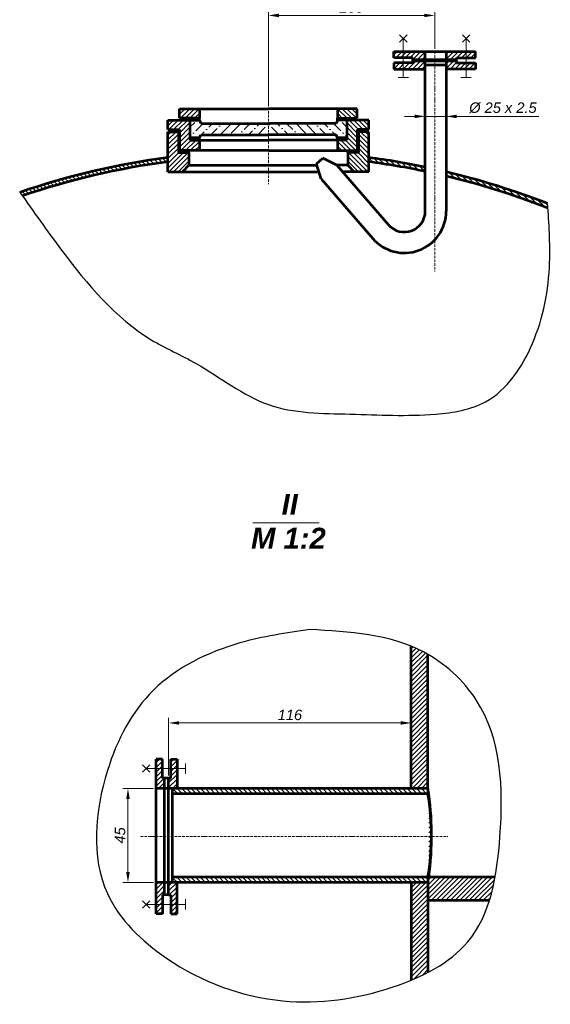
# Model space of a CAD drawing. Header units: millimetres. Extents: x -3101 to 6476, y -8300 to 7211.
# Tile 4 of 5: x 3939 to 6476, y -2991 to 1721. Entities that reach past the tile are written whole.
import ezdxf

# ---------------------------------------------------------------- set-up
doc = ezdxf.new("R2010")
doc.units = ezdxf.units.MM
doc.linetypes.add('ACAD_ISO10W100', pattern=[18, 12, -3, 0, -3])
doc.layers.get('0').update_dxf_attribs({"lineweight": 53})
for name, color, linetype, lineweight in [('0.15', 7, 'Continuous', 15), ('0.5', 7, 'Continuous', 30), ('Dash-Dot', 7, 'ACAD_ISO10W100', 15)]:
    doc.layers.add(name, color=color, linetype=linetype, lineweight=lineweight)
doc.styles.get("Standard").update_dxf_attribs({"font": 'ARIALI.TTF'})
doc.dimstyles.new('ISO-25', dxfattribs={"dimscale": 20, "dimtxt": 2.5, "dimasz": 2.5, "dimexe": 1.25, "dimexo": 0.625, "dimtad": 1, "dimdec": 1, "dimdsep": 46, "dimtxsty": 'Standard', "dimcen": 2.5, "dimadec": 0, "dimazin": 0, "dimtfac": 1, "dimtdec": 1, "dimtmove": 0, "dimatfit": 3, "dimfxl": 1.25, "dimlwd": 15, "dimlwe": 15, "dimarcsym": 0})
pattern_1 = [(45, (0, 2329.891), (-11.22532, 11.22532), [])]

# ---------------------------------------------------------------- blocks, each defined once
blk = doc.blocks.new('*D54')
at = {"layer": '0.15', "color": 0, "lineweight": 15}
for p, q in [((4578.8, -1958), (4431.8, -1958)), ((4456.8, -2008), (4456.8, -2358)), ((4578.8, -2408), (4431.8, -2408))]:
    blk.add_line(p, q, dxfattribs=at)
at = {"layer": '0.15', "color": 0}
for points in [[(4448.5, -2008), (4465.2, -2008), (4456.8, -1958)], [(4448.5, -2358), (4465.2, -2358), (4456.8, -2408)]]:
    blk.add_solid(points, dxfattribs=at)
at = {"layer": 'Defpoints', "color": 0}
for p in [(4591.3, -1958), (4456.8, -2408), (4591.3, -2408)]:
    blk.add_point(p, dxfattribs=at)
at = {"layer": '0.15', "color": 0, "insert": (4418.9, -2183), "char_height": 50, "attachment_point": 5, "rotation": 90}
blk.add_mtext('45', dxfattribs=at)
blk = doc.blocks.new('*D55')
at = {"layer": '0.15', "color": 0, "lineweight": 15}
for p, q in [((4651.3, -1895.5), (4651.3, -1619.5)), ((4701.3, -1644.5), (5761, -1644.5)), ((5811, -1895.5), (5811, -1619.5))]:
    blk.add_line(p, q, dxfattribs=at)
at = {"layer": '0.15', "color": 0}
for points in [[(4701.3, -1636.1), (4701.3, -1652.8), (4651.3, -1644.5)], [(5761, -1636.1), (5761, -1652.8), (5811, -1644.5)]]:
    blk.add_solid(points, dxfattribs=at)
at = {"layer": 'Defpoints', "color": 0}
for p in [(5811, -1644.5), (4651.3, -1908), (5811, -1908)]:
    blk.add_point(p, dxfattribs=at)
at = {"layer": '0.15', "color": 0, "insert": (5231.1, -1606.4), "char_height": 50, "attachment_point": 5}
blk.add_mtext('116', dxfattribs=at)
blk = doc.blocks.new('*D61')
at = {"color": 0, "lineweight": 15}
for p, q in [((5128.2, 1307.7), (5128.2, 1766.5)), ((5923.2, 1581.6), (5923.2, 1766.5)), ((5178.2, 1741.5), (5873.2, 1741.5))]:
    blk.add_line(p, q, dxfattribs=at)
at = {"color": 0}
for points in [[(5178.2, 1749.8), (5178.2, 1733.2), (5128.2, 1741.5)], [(5873.2, 1749.8), (5873.2, 1733.2), (5923.2, 1741.5)]]:
    blk.add_solid(points, dxfattribs=at)
at = {"layer": 'Defpoints', "color": 0}
for p in [(5923.2, 1741.5), (5923.2, 1569.1), (5128.2, 1295.2)]:
    blk.add_point(p, dxfattribs=at)
at = {"color": 0, "insert": (5525.7, 1779.5), "char_height": 50, "attachment_point": 5}
blk.add_mtext('200', dxfattribs=at)
blk = doc.blocks.new('*D62')
at = {"color": 0, "lineweight": 15}
for p, q in [((5878.2, 1326.1), (5878.2, 1233.4)), ((5978.2, 1326.1), (5978.2, 1233.4)), ((5828.2, 1258.4), (5778.2, 1258.4)), ((5878.2, 1258.4), (5978.2, 1258.4)), ((6028.2, 1258.4), (6420.7, 1258.4))]:
    blk.add_line(p, q, dxfattribs=at)
at = {"color": 0}
for points in [[(5828.2, 1266.7), (5828.2, 1250), (5878.2, 1258.4)], [(6028.2, 1266.7), (6028.2, 1250), (5978.2, 1258.4)]]:
    blk.add_solid(points, dxfattribs=at)
at = {"layer": 'Defpoints', "color": 0}
for p in [(5878.2, 1338.6), (5978.2, 1338.6), (5978.2, 1258.4)]:
    blk.add_point(p, dxfattribs=at)
at = {"color": 0, "insert": (6249.5, 1299.3), "char_height": 50, "attachment_point": 5}
blk.add_mtext('%%c 25 x 2.5', dxfattribs=at)

msp = doc.modelspace()

# ---------------------------------------------------------------- hatches: boundary and pattern name
at = {"layer": '0.15'}
h = msp.add_hatch(dxfattribs=at)
h.set_pattern_fill('ANSI31', color=256, scale=5, style=0)
h.paths.add_polyline_path([(5878.24, 1569.08), (5773.24, 1569.08), (5773.24, 1539.12), (5818.57, 1539.12), (5818.57, 1530.65), (5878.24, 1530.65)])
h.paths.add_polyline_path([(5773.24, 1569.08), (5728.24, 1569.08), (5728.23, 1539.13), (5773.24, 1539.12)])
h.paths.add_polyline_path([(5773.24, 1514.04), (5728.23, 1514.03), (5728.24, 1484.03), (5773.24, 1484.03)])
h.paths.add_polyline_path([(5878.24, 1524.05), (5818.57, 1524.05), (5818.57, 1514.04), (5773.24, 1514.04), (5773.24, 1484.03), (5878.24, 1484.03)])
h.paths.add_polyline_path([(6073.23, 1514.08), (6028.23, 1514.08), (6028.23, 1524.08), (5978.24, 1524.07), (5978.24, 1484.03), (6073.23, 1484.03)])
h.paths.add_polyline_path([(6118.23, 1514.08), (6073.23, 1514.08), (6073.23, 1484.03), (6118.23, 1484.03)])
h.paths.add_polyline_path([(6118.23, 1569.08), (6073.23, 1569.08), (6073.23, 1539.08), (6118.23, 1539.08)])
h.paths.add_polyline_path([(6073.23, 1569.08), (5978.24, 1569.08), (5978.24, 1530.67), (6028.23, 1530.68), (6028.23, 1539.08), (6073.23, 1539.08)])
h = msp.add_hatch(dxfattribs=at)
h.set_pattern_fill('ANSI31', color=256, scale=5, style=0)
h.paths.add_polyline_path([(4698.24, 1185.18), (4648.24, 1185.18), (4648.24, 993.26), (4718.24, 993.26), (4748.24, 1025.18), (4748.24, 1085.18), (4698.24, 1085.18)])
h.paths.add_polyline_path([(4753.24, 1240.18), (4648.24, 1240.18), (4648.24, 1195.18), (4703.24, 1195.18), (4703.24, 1095.18), (4798.24, 1095.18), (4798.24, 1145.18), (4753.24, 1145.18)])
h.paths.add_polyline_path([(4798.24, 1285.18), (4788.24, 1295.18), (4703.24, 1295.18), (4703.24, 1250.18), (4798.24, 1250.18)])
h = msp.add_hatch(dxfattribs=at)
h.set_pattern_fill('ANSI31', color=256, scale=5, style=0)
h.set_pattern_definition([(135, (10256.473, 0), (11.22532, 11.22532), [])])
h.paths.add_polyline_path([(5558.24, 1185.18), (5608.24, 1185.18), (5608.24, 993.26), (5538.24, 993.26), (5508.24, 1025.18), (5508.24, 1085.18), (5558.24, 1085.18)])
h.paths.add_polyline_path([(5503.24, 1240.18), (5608.24, 1240.18), (5608.24, 1195.18), (5553.24, 1195.18), (5553.24, 1095.18), (5458.24, 1095.18), (5458.24, 1145.18), (5503.24, 1145.18)])
h.paths.add_polyline_path([(5458.24, 1285.18), (5468.24, 1295.18), (5553.24, 1295.18), (5553.24, 1250.18), (5458.24, 1250.18)])
h = msp.add_hatch(dxfattribs=at)
h.set_pattern_fill('ANSI36', color=256, scale=10, style=0)
h.paths.add_polyline_path([(4804.63, 1224.49), (4798.24, 1240.18), (4753.24, 1240.18), (4753.24, 1155.18), (4798.24, 1155.18), (4804.63, 1170.87), (5128.24, 1170.87), (5128.24, 1224.49)])
h = msp.add_hatch(dxfattribs=at)
h.set_pattern_fill('ANSI36', color=256, scale=10, style=0)
h.set_pattern_definition([(135, (10256.473, 0), (-16.83798, 61.73926), [79.375, -15.875, 0, -15.875])])
h.paths.add_polyline_path([(5451.84, 1224.49), (5458.24, 1240.18), (5503.24, 1240.18), (5503.24, 1155.18), (5458.24, 1155.18), (5451.84, 1170.87), (5128.24, 1170.87), (5128.24, 1224.49)])
h = msp.add_hatch(dxfattribs=at)
h.set_pattern_fill('ANSI31', color=256, scale=5, angle=90, style=0)
edge = h.paths.add_edge_path()
edge.add_line((4648.24, 1041.24), (4648.24, 1061.42))
edge.add_arc((5128.24, -2566.97), 3660, 97.53591, 108.93748)
edge.add_spline(control_points=[(3940.43, 894.92), (3944.43, 889.25), (3948.42, 883.57), (3952.42, 877.89)], knot_values=[0, 0, 0, 0, 20.9379206, 20.9379206, 20.9379206, 20.9379206], degree=3, periodic=0)
edge.add_arc((5128.24, -2566.97), 3640, 97.57756, 108.84606, ccw=False)
h = msp.add_hatch(dxfattribs=at)
h.set_pattern_fill('ANSI31', color=256, scale=5, angle=90, style=0)
h.paths.add_polyline_path([(5608.24, 1061.42), (5608.24, 1041.24, -0.0188215), (5878.24, 994.92), (5878.24, 1015.36, 0.0187156)])
edge = h.paths.add_edge_path()
edge.add_line((5978.24, 992.96), (5978.24, 972.39))
edge.add_arc((5128.24, -2566.97), 3640, 68.45818, 76.49581, ccw=False)
edge.add_spline(control_points=[(6464.77, 818.77), (6464.29, 826.13), (6463.8, 833.49), (6463.3, 840.84)], knot_values=[3649.2171317, 3649.2171317, 3649.2171317, 3649.2171317, 3671.2591543, 3671.2591543, 3671.2591543, 3671.2591543], degree=3, periodic=0)
edge.add_arc((5128.24, -2566.97), 3660, 68.6064, 76.57099)
h = msp.add_hatch(dxfattribs=at)
h.set_pattern_fill('ANSI31', color=256, scale=5, style=0)
h.set_pattern_definition(pattern_1)
edge = h.paths.add_edge_path()
edge.add_spline(control_points=[(5810.97, -2875.33), (5838.27, -2864), (5865.07, -2851.68), (5890.97, -2838.22)], knot_values=[2329.244233, 2329.244233, 2329.244233, 2329.244233, 2414.446242, 2414.446242, 2414.446242, 2414.446242], degree=3, periodic=0)
edge.add_line((5890.97, -2838.22), (5890.97, -2408.04))
edge.add_line((5890.97, -2408.04), (5810.97, -2408.04))
edge.add_line((5810.97, -2408.04), (5810.97, -2875.33))
edge = h.paths.add_edge_path()
edge.add_line((5810.97, -1958.04), (5890.97, -1958.04))
edge.add_line((5890.97, -1958.04), (5890.97, -1316.44))
edge.add_spline(control_points=[(5890.97, -1316.44), (5884.03, -1312.43), (5857.86, -1297.95), (5830.99, -1285.45), (5810.97, -1277.23)], knot_values=[489.1101449, 489.1101449, 489.1101449, 489.1101449, 513.0680621, 578.6355041, 578.6355041, 578.6355041, 578.6355041], degree=3, periodic=0)
edge.add_line((5810.97, -1277.23), (5810.97, -1958.04))
h = msp.add_hatch(dxfattribs=at)
h.set_pattern_fill('ANSI31', color=256, scale=5, style=0)
h.set_pattern_definition(pattern_1)
h.paths.add_polyline_path([(4661.31, -1908.04), (4651.3, -1908.04), (4651.3, -1958.04), (4691.35, -1958.04), (4691.35, -1863.04), (4661.31, -1863.04)])
h.paths.add_polyline_path([(4661.31, -1863.04), (4691.35, -1863.04), (4691.35, -1818.04), (4661.31, -1818.04)])
h.paths.add_polyline_path([(4591.3, -1863.04), (4621.3, -1863.04), (4621.3, -1818.04), (4591.3, -1818.04)])
h.paths.add_polyline_path([(4591.3, -1958.04), (4631.3, -1958.04), (4631.3, -1908.04), (4621.3, -1908.04), (4621.3, -1863.04), (4591.3, -1863.04)])
h.paths.add_polyline_path([(4631.27, -2408.04), (4591.3, -2408.04), (4591.3, -2513.04), (4621.26, -2513.04), (4621.26, -2467.71), (4631.27, -2467.71)])
h.paths.add_polyline_path([(4691.35, -2408.04), (4651.33, -2408.04), (4651.34, -2467.71), (4661.34, -2467.71), (4661.34, -2513.04), (4691.35, -2513.04)])
h.paths.add_polyline_path([(4661.35, -2558.04), (4691.35, -2558.04), (4691.35, -2513.04), (4661.34, -2513.04)])
h.paths.add_polyline_path([(4591.3, -2558.04), (4621.25, -2558.04), (4621.26, -2513.04), (4591.3, -2513.04)])
h = msp.add_hatch(dxfattribs=at)
h.set_pattern_fill('ANSI31', color=256, scale=5, angle=90, style=0)
h.set_pattern_definition([(135, (0, 2329.891), (-11.22532, -11.22532), [])])
h.paths.add_polyline_path([(4670.34, -1958.04), (4670.34, -1983.04), (5890.97, -1983.04), (5890.97, -1958.04)])
h.paths.add_polyline_path([(4670.34, -2383.04), (4670.34, -2408.04), (5890.97, -2408.04), (5890.98, -2382.99)])
h = msp.add_hatch(dxfattribs=at)
h.set_pattern_fill('ANSI31', color=256, scale=5, style=0)
h.set_pattern_definition(pattern_1)
edge = h.paths.add_edge_path()
edge.add_line((6211.71, -2382.98), (5894.72, -2382.99))
edge.add_ellipse((4810.27, -2183.04), major_axis=(0, 1258.79), ratio=0.8725805, start_angle=260.86034, end_angle=260.8605, ccw=False)
edge.add_ellipse((4810.27, -2183.04), major_axis=(0, 1258.79), ratio=0.8725805, start_angle=260.8605, end_angle=280.29675, ccw=False)
edge.add_line((5894.72, -2382.99), (5890.98, -2382.99))
edge.add_line((5890.98, -2382.99), (5890.97, -2408.04))
edge.add_line((5890.97, -2408.04), (5890.97, -2493.04))
edge.add_line((5890.97, -2493.04), (6184.98, -2493.04))
edge.add_line((6184.98, -2493.04), (6211.71, -2382.98))

# ---------------------------------------------------------------- linework, layer by layer
for p, q in [((5728.23, 1539.13), (5728.24, 1569.13)), ((5728.24, 1569.08), (6118.23, 1569.08)), ((5878.24, 805.04), (5878.24, 1569.08)), ((5978.24, 1569.08), (5978.24, 805.04)), ((6118.23, 1539.08), (6118.23, 1569.08)), ((5818.57, 1539.12), (5728.23, 1539.13)), ((5818.57, 1514.04), (5728.23, 1514.03)), ((5728.23, 1514.03), (5728.24, 1484.03)), ((5818.57, 1524.05), (5818.57, 1539.08)), ((5818.57, 1530.65), (6028.23, 1530.68)), ((5818.57, 1524.05), (6028.23, 1524.08)), ((5818.57, 1524.05), (5818.57, 1514.05)), ((6028.23, 1524.08), (6028.23, 1539.08)), ((6028.23, 1539.08), (6118.23, 1539.08)), ((6028.23, 1524.08), (6028.23, 1514.08)), ((6028.23, 1514.08), (6118.23, 1514.08)), ((6118.23, 1514.08), (6118.23, 1484.08)), ((5728.24, 1484.03), (5878.24, 1484.03)), ((5878.24, 1505.04), (5978.24, 1505.04)), ((5878.24, 1505.04), (5978.24, 1505.04)), ((6118.23, 1484.03), (5978.24, 1484.03)), ((4703.24, 1250.18), (4703.24, 1295.18)), ((4703.24, 1295.18), (5128.24, 1295.18)), ((4798.24, 1295.18), (4798.24, 1250.18)), ((5553.24, 1295.18), (5128.24, 1295.18)), ((5458.24, 1295.18), (5458.24, 1250.18)), ((5553.24, 1250.18), (5553.24, 1295.18)), ((4648.24, 1195.18), (4648.24, 1240.18)), ((4648.24, 1240.18), (4753.24, 1240.18)), ((4798.24, 1250.18), (4703.24, 1250.18)), ((4753.24, 1240.18), (4753.24, 1145.18)), ((4753.24, 1240.18), (4798.24, 1240.18)), ((4768.24, 1250.18), (4768.24, 1240.18)), ((4798.24, 1240.18), (4798.24, 1250.18)), ((4798.24, 1240.18), (4804.63, 1224.49)), ((5458.24, 1240.18), (5451.84, 1224.49)), ((5458.24, 1240.18), (5458.24, 1250.18)), ((5458.24, 1250.18), (5553.24, 1250.18)), ((5503.24, 1240.18), (5458.24, 1240.18)), ((5488.24, 1250.18), (5488.24, 1240.18)), ((5608.24, 1240.18), (5503.24, 1240.18)), ((5503.24, 1240.18), (5503.24, 1145.18)), ((5608.24, 1195.18), (5608.24, 1240.18)), ((4648.24, 1195.18), (4703.24, 1195.18)), ((4648.24, 993.26), (4648.24, 1185.18)), ((4648.24, 1185.18), (4698.24, 1185.18)), ((4698.24, 1185.18), (4698.24, 1085.18)), ((4703.24, 1195.18), (4703.24, 1095.18)), ((4804.63, 1224.49), (5128.24, 1224.49)), ((5451.84, 1224.49), (5128.24, 1224.49)), ((5608.24, 1195.18), (5553.24, 1195.18)), ((5553.24, 1195.18), (5553.24, 1095.18)), ((5608.24, 1185.18), (5558.24, 1185.18)), ((5558.24, 1185.18), (5558.24, 1085.18)), ((5608.24, 993.26), (5608.24, 1185.18)), ((4768.24, 1155.18), (4753.24, 1155.18)), ((4753.24, 1155.18), (4798.24, 1155.18)), ((4753.24, 1145.18), (5128.24, 1145.18)), ((4798.24, 1155.18), (4768.24, 1155.18)), ((4768.24, 1155.18), (4768.24, 1145.18)), ((4798.24, 1155.18), (4804.63, 1170.87)), ((4798.24, 1145.18), (4798.24, 1155.18)), ((4798.24, 1145.18), (4798.24, 1095.18)), ((4804.63, 1170.87), (5128.24, 1170.87)), ((5451.84, 1170.87), (5128.24, 1170.87)), ((5503.24, 1145.18), (5128.24, 1145.18)), ((5458.24, 1155.18), (5451.84, 1170.87)), ((5458.24, 1145.18), (5458.24, 1155.18)), ((5458.24, 1155.18), (5488.24, 1155.18)), ((5503.24, 1155.18), (5458.24, 1155.18)), ((5458.24, 1145.18), (5458.24, 1095.18)), ((5488.24, 1155.18), (5488.24, 1145.18)), ((5488.24, 1155.18), (5503.24, 1155.18)), ((4698.24, 1085.18), (4748.24, 1085.18)), ((5128.24, 1095.18), (4703.24, 1095.18)), ((4715.89, 1095.18), (4715.89, 1085.18)), ((4748.24, 1085.18), (4748.24, 1095.18)), ((4748.24, 1085.18), (4748.24, 1025.18)), ((5128.24, 1095.18), (5553.24, 1095.18)), ((5508.24, 1085.18), (5508.24, 1095.18)), ((5558.24, 1085.18), (5508.24, 1085.18)), ((5508.24, 1085.18), (5508.24, 1025.18)), ((5540.58, 1095.18), (5540.58, 1085.18)), ((5357.44, 1031.79), (5388.29, 1058.42)), ((5456.12, 1025.18), (5388.29, 1058.42)), ((4648.24, 993.26), (5368.93, 993.26)), ((4748.24, 1025.18), (4718.24, 993.26)), ((4748.24, 1025.18), (5359.55, 1025.18)), ((5380.42, 959.84), (5357.44, 1031.79)), ((5508.24, 1025.18), (5456.12, 1025.18)), ((5456.12, 1025.18), (5702.54, 739.7)), ((5608.24, 993.26), (5483.67, 993.26)), ((5508.24, 1025.18), (5538.24, 993.26)), ((5380.42, 959.84), (5626.84, 674.36)), ((5810.97, -1958.04), (5810.97, -1277.23)), ((5890.97, -1958.04), (5890.97, -1316.44)), ((4591.3, -2558.04), (4591.3, -1818.04)), ((4621.3, -1818.04), (4591.3, -1818.04)), ((4621.3, -1908.04), (4621.3, -1818.04)), ((4661.31, -1908.04), (4661.31, -1818.04)), ((4661.31, -1818.04), (4691.31, -1818.04)), ((4691.35, -1818.04), (4691.35, -1958.04)), ((4651.3, -1908.04), (4621.3, -1908.04)), ((4631.27, -2467.71), (4631.3, -1907.7)), ((4651.34, -2467.71), (4651.3, -1907.7)), ((4651.31, -1908.04), (4661.31, -1908.04)), ((5890.97, -1958.04), (4591.3, -1958.04)), ((4670.34, -2408.04), (4670.34, -1958.04)), ((5890.97, -1958.04), (5890.97, -1983.04)), ((5890.97, -1983.04), (4670.34, -1983.04)), ((6211.71, -2382.98), (4670.34, -2383.04)), ((5890.98, -2382.99), (5890.97, -2408.04)), ((5890.97, -2408.04), (4591.3, -2408.04)), ((4691.35, -2558.04), (4691.35, -2408.04)), ((5810.97, -2408.04), (5810.97, -2875.33)), ((5890.97, -2408.04), (5890.97, -2838.22)), ((4621.26, -2467.71), (4621.25, -2558.04)), ((4651.34, -2467.71), (4621.26, -2467.71)), ((4651.34, -2467.71), (4661.34, -2467.71)), ((4661.34, -2467.71), (4661.35, -2558.04)), ((5890.97, -2493.04), (6184.98, -2493.04)), ((4621.25, -2558.04), (4591.25, -2558.04)), ((4661.35, -2558.04), (4691.35, -2558.04))]:
    msp.add_line(p, q)
for centre, radius, start, end in [((5128.24, -2566.97), 3660, 97.53591, 108.93748), ((5128.24, -2566.97), 3640, 97.57756, 108.84606), ((5128.24, -2566.97), 3660, 78.1753, 82.46409), ((5128.24, -2566.97), 3640, 78.10938, 82.42244), ((5128.24, -2566.97), 3660, 68.6064, 76.57099), ((5128.24, -2566.97), 3640, 68.45818, 76.48977), ((5778.24, 805.04), 200, 220.80039, 0), ((5778.24, 805.04), 100, 220.80039, 0)]:
    msp.add_arc(centre, radius, start, end)
for major_axis, ratio, start_param, end_param in [((0, 1258.79), 0.8725805, 4.5528718, 4.8921012), ((0.03, 1142.23), 0.9609847, 4.5364543, 4.8884159)]:
    msp.add_ellipse((4810.27, -2183.04), major_axis=major_axis, ratio=ratio, start_param=start_param, end_param=end_param)
for p, q in [((5790.92, 1614.03), (5755.56, 1649.39)), ((5755.56, 1614.03), (5790.92, 1649.39)), ((6055.55, 1614.03), (6090.91, 1649.39)), ((6090.91, 1614.03), (6055.55, 1649.39)), ((5773.24, 1631.71), (5773.24, 1444.07)), ((6073.23, 1631.71), (6073.23, 1444.07)), ((5798.24, 1444.07), (5748.24, 1444.07)), ((6048.23, 1444.07), (6098.23, 1444.07)), ((5054.55, -686.33), (5371.62, -686.33)), ((4561.35, -1880.72), (4526, -1845.36)), ((4561.35, -1845.36), (4526, -1880.72)), ((4543.67, -1863.04), (4731.31, -1863.04)), ((4731.31, -1888.04), (4731.31, -1838.04)), ((4561.35, -2495.36), (4526, -2530.72)), ((4561.35, -2530.72), (4526, -2495.36)), ((4731.31, -2488.04), (4731.31, -2538.04)), ((4543.67, -2513.04), (4731.31, -2513.04))]:
    msp.add_line(p, q, dxfattribs=at)
at = {"layer": '0.5'}
for points in [[(3940.43, 894.92), (4139.07, 618.6), (4568.31, 189.54), (4782.93, 75.43), (5128.24, -120.84), (5518.13, -166.49), (5928.24, -166.49), (6166.56, -107.15), (6390.31, 171.28), (6472.51, 559.26), (6463.3, 840.84)], [(5325.85, -1197.12), (5869.97, -1304.83), (6123.18, -1536.38), (6235.33, -2188.04), (6081.36, -2692.53), (5723.98, -2907.77), (5196.56, -2974.19), (4641.16, -2770.5), (4358.95, -2461.48), (4358.95, -1872.22), (4579.03, -1487.23), (4991.84, -1261.75), (5325.85, -1197.12)]]:
    msp.add_spline(points, degree=3, dxfattribs=at)
at = {"layer": 'Dash-Dot'}
for p, q in [((5923.24, 1569.08), (5923.4, 516.83)), ((5128.24, 1337.72), (5128.24, 933.95)), ((4517.34, -2188.04), (5985.97, -2188.04))]:
    msp.add_line(p, q, dxfattribs=at)

# ---------------------------------------------------------------- texts
at = {"char_height": 100, "width": 379.018, "attachment_point": 1}
for s, insert in [('{\\fArial|b1|i1|c204|p34;II}', (5191.24, -548.39)), ('{\\fArial|b1|i1|c204|p34;М 1:2}', (5045.33, -710.44))]:
    msp.add_mtext(s, dxfattribs=dict(at, insert=insert))

# ---------------------------------------------------------------- dimensions: what is measured, and where the dimension line sits
for base, p1, p2, text, picture, middle in [((5923.24, 1741.49), (5128.24, 1295.18), (5923.24, 1569.08), '200', '*D61', (5525.74, 1779.52)), ((5978.24, 1258.38), (5878.24, 1338.56), (5978.24, 1338.56), '%%c 25 x 2.5', '*D62', (6249.47, 1299.34))]:
    dim = msp.add_linear_dim(base=base, p1=p1, p2=p2, text=text, dimstyle='ISO-25')
    dim.commit()
    dim.dimension.update_dxf_attribs({"geometry": picture, "text_midpoint": middle})
at = {"layer": '0.15'}
dim = msp.add_linear_dim(base=(5810.97, -1644.46), p1=(4651.31, -1908.04), p2=(5810.97, -1908.04), text='116', dimstyle='ISO-25', dxfattribs=at)
dim.commit()
dim.dimension.update_dxf_attribs({"geometry": '*D55', "text_midpoint": (5231.14, -1606.43)})
dim = msp.add_linear_dim(base=(4456.83, -2408.04), p1=(4591.3, -1958.04), p2=(4591.3, -2408.04), angle=90, text='45', dimstyle='ISO-25', dxfattribs=at)
dim.commit()
dim.dimension.update_dxf_attribs({"geometry": '*D54', "text_midpoint": (4418.91, -2183.04)})

doc.saveas('drawing.dxf')
